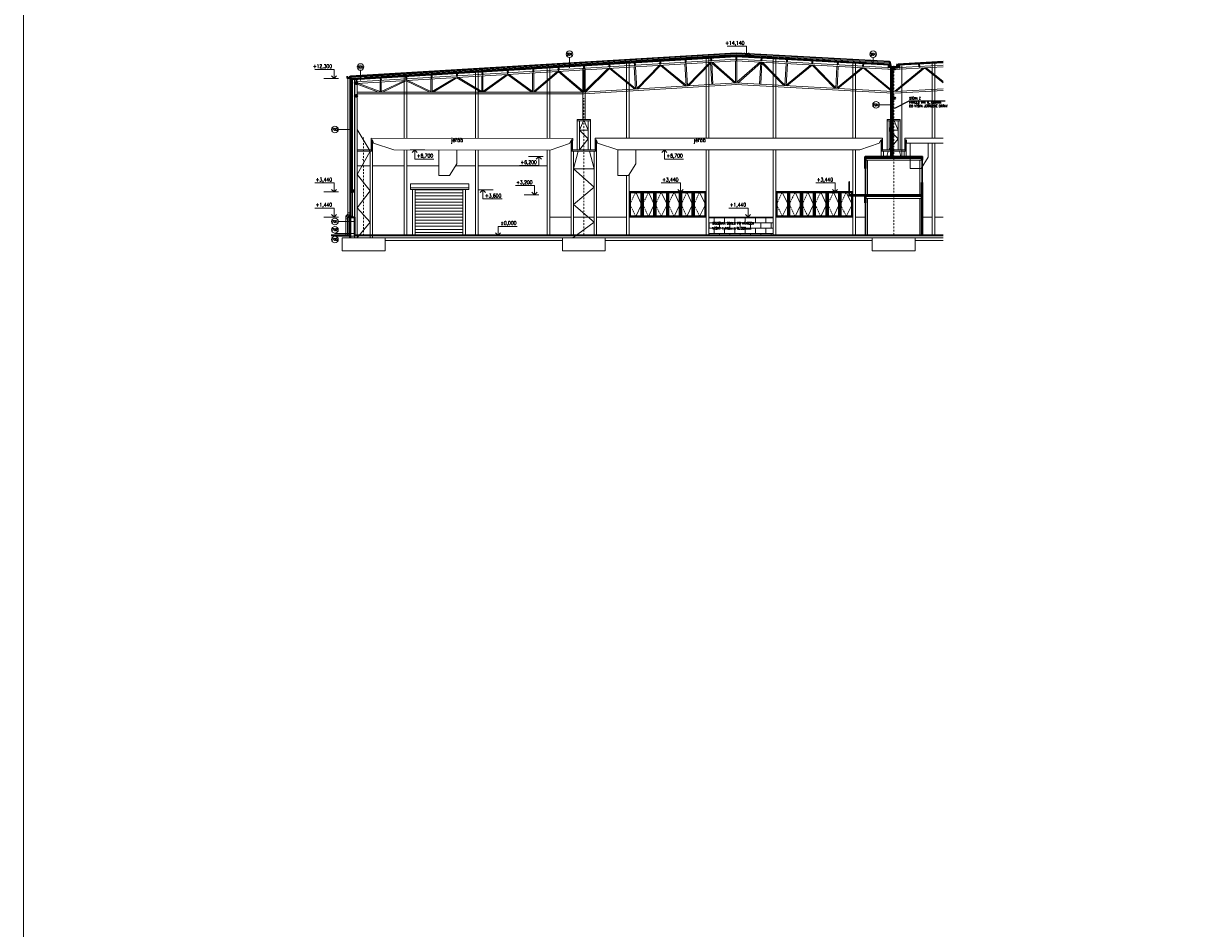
# Model space of a CAD drawing. Header units: millimetres. Extents: x -485339 to 286898, y -1189934 to 1602269.
# Tile 1 of 230: x -480994 to -389136, y -1051100 to -980003. Entities that reach past the tile are written whole.
import ezdxf
from ezdxf import colors
from ezdxf.entities.mleader import LeaderData, LeaderLine
from ezdxf.enums import TextEntityAlignment as Align
from ezdxf.math import Vec2, Vec3

# ---------------------------------------------------------------- set-up
doc = ezdxf.new("R2010")
doc.units = ezdxf.units.MM
doc.header["$LTSCALE"] = 10
doc.linetypes.add('DASHDOT', pattern=[25.4, 12.7, -6.35, 0, -6.35])
doc.linetypes.add('ČÁRKOVANÁ', pattern=[19.05, 12.7, -6.35])
doc.layers.get('Defpoints').update_dxf_attribs({"lineweight": 0})
for name, color, linetype, lineweight in [('N_dveře', 10, 'Continuous', 18), ('N_okna', 10, 'Continuous', 18), ('N_okna_konst_prof', 10, 'Continuous', 18), ('N_popis', 10, 'Continuous', 18), ('N_čáry_obrys', 10, 'Continuous', 35), ('N_čáry_obv.plášt', 212, 'Continuous', 18), ('N_čáry_obv.plášt_obrys', 212, 'Continuous', 35), ('N_čáry_plné', 10, 'Continuous', 18), ('N_čáry_pod', 10, 'ČÁRKOVANÁ', 18), ('N_šrary', 10, 'Continuous', 18), ('St__otvory_dveře', 40, 'Continuous', 18), ('St_kóty_výškové', 132, 'Continuous', 18), ('St_otvory_okna', 40, 'Continuous', 18), ('St_sloupy_opláštění_pohled', 25, 'ČÁRKOVANÁ', 18), ('St_čáry_obrys', 5, 'Continuous', 35), ('St_čáry_plné', 250, 'Continuous', 18), ('St_šrafy', 250, 'Continuous', 18)]:
    doc.layers.add(name, color=color, linetype=linetype, lineweight=lineweight)
doc.styles.add('ROMANS', font='romans.shx', dxfattribs={"width": 0.8})
doc.styles.get("Standard").update_dxf_attribs({"font": 'simplex.shx', "width": 0.8})
doc.linetypes.add('IZOLACE', pattern='A,0.0001,-0.1,[134,ltypeshp.shx,S=0.1,R=0,X=-0.1,Y=0],-0.2,[134,ltypeshp.shx,S=0.1,R=180,X=0.1,Y=0],-0.1', length=0.4001)
doc.linetypes.add('ZIGZAG', pattern='A,0.00254,-5.08,[131,ltypeshp.shx,S=5.08,R=0,X=-5.08,Y=0],-10.16,[131,ltypeshp.shx,S=5.08,R=180,X=5.08,Y=0],-5.08', length=20.32254)

# ---------------------------------------------------------------- blocks, each defined once
blk = doc.blocks.new('G$C17CABAA1')
at = {"layer": 'St_čáry_obrys'}
for points in [[(-45, 0), (45, 0)], [(0, 0), (0, -180)], [(-45, -180), (45, -180)]]:
    blk.add_lwpolyline(points, dxfattribs=at)
blk = doc.blocks.new('G$C14EDF750')
at = {"layer": 'St_čáry_plné'}
for points in [[(-69, 13085), (-69, 9110)], [(-69, 13085), (-69, 9110)], [(-69, 13085), (-69, 9110)], [(101, 13085), (101, 9110)], [(101, 13085), (101, 9110)], [(101, 13085), (101, 9110)], [(-519, 9110), (-519, 6710)], [(511, 9110), (-519, 9110)], [(511, 9010), (-519, 9010)], [(-349, 9010), (-349, 6710)], [(-349, 8265), (-32, 9010)], [(349, 8265), (32, 9010)], [(341, 9010), (341, 6710)], [(511, 9110), (511, 6710)], [(-349, 6710), (341, 7588), (-349, 8265), (341, 8265)], [(985, 6710), (-985, 6710)], [(985, 6610), (-985, 6610)], [(-852, -200), (815, 1030), (-815, 2441), (815, 3780), (-815, 5235), (815, 5235), (443, 6610)], [(815, 5235), (-815, 5235), (-443, 6610)]]:
    blk.add_lwpolyline(points, dxfattribs=at)
at = {"layer": 'St_šrafy', "linetype": 'DASHDOT'}
blk.add_lwpolyline([(0, 0), (0, 61), (0, 10767)], dxfattribs=at)
at = {"layer": 'St_šrafy'}
for points in [[(-985, 0), (-985, 61), (-985, 6710)], [(-815, 0), (-815, 61), (-815, 6610)], [(815, 0), (815, 61), (815, 6610)], [(985, 0), (985, 61), (985, 6710)]]:
    blk.add_lwpolyline(points, dxfattribs=at)
blk = doc.blocks.new('G$CB422E4FE')
at = {"layer": 'St_čáry_obrys'}
for points in [[(50, 0), (-50, 0)], [(0, -750), (0, 0)], [(50, -750), (-50, -750)]]:
    blk.add_lwpolyline(points, dxfattribs=at)
blk = doc.blocks.new('G$C72A7297D')
at = {"layer": 'N_dveře'}
h = blk.add_hatch(dxfattribs=at)
h.set_pattern_fill('ANSI31', color=256, scale=75, angle=135)
h.set_pattern_definition([(180, (247650, 972638.54), (-3e-14, -238.125), [])])
h.paths.add_polyline_path([(3950, 3600), (200, 3600), (200, 0), (3950, 0)])
blk.add_line((-150, 3750), (4425, 3750), dxfattribs=at)
at = {"layer": 'N_dveře', "linetype": 'Continuous'}
blk.add_line((-150, 3600), (4425, 3600), dxfattribs=at)
at = {"layer": 'N_dveře'}
for points in [[(4425, 3600), (4425, 4050), (-150, 4050)], [(-150, 3600), (-150, 4050)], [(0, 0), (0, 3600)], [(4150, 3600), (4150, 0)]]:
    blk.add_lwpolyline(points, dxfattribs=at)
blk.add_lwpolyline([(200, 0), (3950, 0), (3950, 3600), (200, 3600)], close=True, dxfattribs=at)
blk = doc.blocks.new('G$C93397BA7')
at = {"layer": 'N_okna'}
for p, q in [((1005, 0), (0, 0)), ((0, 0), (0, -2000)), ((2010, 0), (1005, 0)), ((1005, 0), (1005, -2000)), ((1005, -2000), (1005, 0)), ((3015, 0), (2010, 0)), ((2010, 0), (2010, -2000)), ((2010, -2000), (2010, 0)), ((4020, 0), (3015, 0)), ((3015, 0), (3015, -2000)), ((3015, -2000), (3015, 0)), ((5025, 0), (4020, 0)), ((4020, 0), (4020, -2000)), ((4020, -2000), (4020, 0)), ((6030, 0), (5025, 0)), ((5025, 0), (5025, -2000)), ((5025, -2000), (5025, 0)), ((6030, -2000), (6030, 0)), ((502.5, -50), (50.25, -1000)), ((954.75, -50), (50.25, -50)), ((50.25, -50), (50.25, -1950)), ((904.5, -100), (100.5, -100)), ((100.5, -100), (100.5, -1900)), ((904.5, -1900), (904.5, -100)), ((954.75, -1950), (954.75, -50)), ((1507.5, -50), (1055.25, -1000)), ((1959.75, -50), (1055.25, -50)), ((1055.25, -50), (1055.25, -1950)), ((1909.5, -100), (1105.5, -100)), ((1105.5, -100), (1105.5, -1900)), ((1909.5, -1900), (1909.5, -100)), ((1959.75, -1950), (1959.75, -50)), ((2512.5, -50), (2060.25, -1000)), ((2964.75, -50), (2060.25, -50)), ((2060.25, -50), (2060.25, -1950)), ((2914.5, -100), (2110.5, -100)), ((2110.5, -100), (2110.5, -1900)), ((2914.5, -1900), (2914.5, -100)), ((2964.75, -1950), (2964.75, -50)), ((3517.5, -50), (3065.25, -1000)), ((3969.75, -50), (3065.25, -50)), ((3065.25, -50), (3065.25, -1950)), ((3919.5, -100), (3115.5, -100)), ((3115.5, -100), (3115.5, -1900)), ((3919.5, -1900), (3919.5, -100)), ((3969.75, -1950), (3969.75, -50)), ((4522.5, -50), (4070.25, -1000)), ((4974.75, -50), (4070.25, -50)), ((4070.25, -50), (4070.25, -1950)), ((4924.5, -100), (4120.5, -100)), ((4120.5, -100), (4120.5, -1900)), ((4924.5, -1900), (4924.5, -100)), ((4974.75, -1950), (4974.75, -50)), ((5527.5, -50), (5075.25, -1000)), ((5979.75, -50), (5075.25, -50)), ((5075.25, -50), (5075.25, -1950)), ((5929.5, -100), (5125.5, -100)), ((5125.5, -100), (5125.5, -1900)), ((5929.5, -1900), (5929.5, -100)), ((5979.75, -1950), (5979.75, -50)), ((50.25, -1000), (502.5, -1950)), ((1055.25, -1000), (1507.5, -1950)), ((2060.25, -1000), (2512.5, -1950)), ((3065.25, -1000), (3517.5, -1950)), ((4070.25, -1000), (4522.5, -1950)), ((5075.25, -1000), (5527.5, -1950)), ((0, -2000), (1005, -2000)), ((50.25, -1950), (954.75, -1950)), ((100.5, -1900), (904.5, -1900)), ((1005, -2000), (2010, -2000)), ((1055.25, -1950), (1959.75, -1950)), ((1105.5, -1900), (1909.5, -1900)), ((2010, -2000), (3015, -2000)), ((2060.25, -1950), (2964.75, -1950)), ((2110.5, -1900), (2914.5, -1900)), ((3015, -2000), (4020, -2000)), ((3065.25, -1950), (3969.75, -1950)), ((3115.5, -1900), (3919.5, -1900)), ((4020, -2000), (5025, -2000)), ((4070.25, -1950), (4974.75, -1950)), ((4120.5, -1900), (4924.5, -1900)), ((5025, -2000), (6030, -2000)), ((5075.25, -1950), (5979.75, -1950)), ((5125.5, -1900), (5929.5, -1900))]:
    blk.add_line(p, q, dxfattribs=at)
at = {"layer": 'N_okna', "linetype": 'ČÁRKOVANÁ'}
for p, q in [((502.5, -50), (954.75, -1000)), ((1507.5, -50), (1959.75, -1000)), ((2512.5, -50), (2964.75, -1000)), ((3517.5, -50), (3969.75, -1000)), ((4522.5, -50), (4974.75, -1000)), ((5527.5, -50), (5979.75, -1000)), ((954.75, -1000), (502.5, -1950)), ((1959.75, -1000), (1507.5, -1950)), ((2964.75, -1000), (2512.5, -1950)), ((3969.75, -1000), (3517.5, -1950)), ((4974.75, -1000), (4522.5, -1950)), ((5979.75, -1000), (5527.5, -1950))]:
    blk.add_line(p, q, dxfattribs=at)
blk = doc.blocks.new('*U7323')
at = {"color": 0, "linetype": 'ByBlock', "lineweight": -2}
blk.add_line((3, 0), (-7, 0), dxfattribs=at)
for points in [[(0, 0), (0, 6.12), (0, 6.12), (-13, 6.12)], [(1.75, 1.75), (0, 0), (-1.75, 1.75)]]:
    blk.add_lwpolyline(points, dxfattribs=at)
at = {"color": 0, "linetype": 'ByBlock', "lineweight": -2, "style": 'ROMANS', "width": 0.8}
for tag, p in [('VYSKA', (-3.45, 9.63)), ('POPIS_001', (-12.5, 5.12))]:
    blk.add_attdef(tag, text='', height=2.5, dxfattribs=at).set_placement(p, align=Align.TOP_RIGHT)
blk = doc.blocks.new('*U7322')
at = {"color": 0, "linetype": 'ByBlock', "lineweight": -2}
blk.add_line((3, 0), (-7, 0), dxfattribs=at)
for points in [[(0, 0), (0, -6.12), (0, -6.12), (-13, -6.12)], [(1.75, -1.75), (0, 0), (-1.75, -1.75)]]:
    blk.add_lwpolyline(points, dxfattribs=at)
at = {"color": 0, "linetype": 'ByBlock', "lineweight": -2, "style": 'ROMANS', "width": 0.8}
for tag, p in [('POPIS_001', (-12.5, -7.13)), ('VYSKA', (-3.45, -2.62))]:
    blk.add_attdef(tag, text='', height=2.5, dxfattribs=at).set_placement(p, align=Align.TOP_RIGHT)
blk = doc.blocks.new('*U7324')
at = {"color": 0, "linetype": 'ByBlock', "lineweight": -2}
blk.add_line((-3, 0), (7, 0), dxfattribs=at)
for points in [[(-1.75, 1.75), (0, 0), (1.75, 1.75)], [(0, 0), (0, 6.12), (0, 6.12), (13, 6.12)]]:
    blk.add_lwpolyline(points, dxfattribs=at)
at = {"color": 0, "linetype": 'ByBlock', "lineweight": -2, "style": 'ROMANS', "width": 0.8}
blk.add_attdef('VYSKA', text='', height=2.5, dxfattribs=at).set_placement((12.5, 9.62), align=Align.TOP_RIGHT)
blk.add_attdef('POPIS_001', text='', height=2.5, dxfattribs=at).set_placement((12.5, 5.12), align=Align.TOP_LEFT)
blk = doc.blocks.new('G$C395F6FAC')
at = {"layer": 'N_okna'}
for points in [[(0, 0), (50, 0), (50, 2000), (0, 2000)], [(0, 1950), (50, 1950), (50, 2000), (0, 2000)], [(0, 0), (50, 0), (50, 50), (0, 50)], [(0, 0), (50, 0), (50, 0), (0, 0)]]:
    blk.add_lwpolyline(points, close=True, dxfattribs=at)
blk = doc.blocks.new('*U7326')
at = {"color": 0, "linetype": 'ByBlock', "lineweight": -2}
blk.add_line((3, 0), (-7, 0), dxfattribs=at)
for points in [[(0, 0), (0, -6.12), (0, -6.12), (-13, -6.12)], [(1.75, -1.75), (0, 0), (-1.75, -1.75)]]:
    blk.add_lwpolyline(points, dxfattribs=at)
at = {"color": 0, "linetype": 'ByBlock', "lineweight": -2, "style": 'ROMANS', "width": 0.8}
for tag, p in [('POPIS_001', (-12.5, -7.12)), ('VYSKA', (-3.45, -2.62))]:
    blk.add_attdef(tag, text='', height=2.5, dxfattribs=at).set_placement(p, align=Align.TOP_RIGHT)
blk = doc.blocks.new('G$C5DD37094')
at = {"layer": 'St__otvory_dveře'}
for points in [[(-190, 3200), (-190, 5250)], [(-140, 3200), (-140, 5250)], [(-190, 0), (-190, 2550)], [(-140, 0), (-140, 2550)]]:
    blk.add_lwpolyline(points, dxfattribs=at)
at = {"layer": 'St_otvory_okna'}
for points in [[(4260, 4150), (4310, 4150), (4310, 5900), (4260, 5900)], [(4260, 5900), (4310, 5900), (4310, 5900), (4260, 5900)], [(4260, 5900), (4310, 5900), (4310, 5850), (4260, 5850)], [(4260, 4200), (4310, 4200), (4310, 4150), (4260, 4150)]]:
    blk.add_lwpolyline(points, close=True, dxfattribs=at)
at = {"layer": 'St_sloupy_opláštění_pohled', "linetype": 'Continuous'}
for points in [[(0, 3200), (0, 5900)], [(4120, 3200), (4120, 5900)], [(0, 0), (0, 2900)], [(4120, 0), (4120, 2900)]]:
    blk.add_lwpolyline(points, dxfattribs=at)
at = {"layer": 'St_čáry_obrys'}
for points in [[(-190, 5250), (-190, 6200)], [(-190, 6200), (4310, 6200)], [(-140, 5250), (-140, 6100)], [(-140, 6100), (4260, 6100)], [(4260, 5900), (4260, 6100)], [(4260, 5900), (4310, 5900)], [(4310, 5900), (4310, 6200)], [(-190, 5250), (-140, 5250)], [(4260, 3200), (4260, 4150)], [(4260, 4150), (4310, 4150)], [(4310, 0), (4310, 4150)], [(-1390, 3200), (4260, 3200)], [(-1390, 3200), (-1390, 3100)], [(-190, 3100), (-1390, 3100)], [(-190, 2550), (-190, 3100)], [(-140, 2550), (-140, 3100)], [(-140, 3100), (4260, 3100)], [(4260, 0), (4260, 3100)], [(-140, 2550), (-190, 2550)]]:
    blk.add_lwpolyline(points, dxfattribs=at)
at = {"layer": 'St_čáry_plné'}
for points in [[(-140, 5900), (4310, 5900)], [(-1459, 4200), (-1459, 3103)], [(-1411, 4200), (-1411, 3103)], [(-1411, 3103), (-1459, 3103)], [(-1390, 3172), (-1411, 3172)], [(-1390, 3132), (-1411, 3132)], [(-140, 3200), (-190, 3200)], [(-140, 3100), (-190, 3100)], [(-140, 2900), (4260, 2900)], [(4260, 3200), (4310, 3200)], [(4260, 3100), (4310, 3100)]]:
    blk.add_lwpolyline(points, dxfattribs=at)
for centre in [(-1435, 4200), (-1435, 3605)]:
    blk.add_circle(centre, 24, dxfattribs=at)
blk = doc.blocks.new('*U7330')
at = {"color": 0, "linetype": 'ByBlock', "lineweight": -2}
blk.add_line((-3, 0), (7, 0), dxfattribs=at)
for points in [[(-1.75, 1.75), (0, 0), (1.75, 1.75)], [(0, 0), (0, 6.12), (0, 6.12), (13, 6.12)]]:
    blk.add_lwpolyline(points, dxfattribs=at)
at = {"color": 0, "linetype": 'ByBlock', "lineweight": -2, "style": 'ROMANS', "width": 0.8}
blk.add_attdef('VYSKA', text='', height=2.5, dxfattribs=at).set_placement((12.5, 9.63), align=Align.TOP_RIGHT)
blk.add_attdef('POPIS_001', text='', height=2.5, dxfattribs=at).set_placement((12.5, 5.13), align=Align.TOP_LEFT)
blk = doc.blocks.new('*U7331')
at = {"color": 0, "linetype": 'ByBlock', "lineweight": -2}
blk.add_line((-3, 0), (7, 0), dxfattribs=at)
for points in [[(-1.75, -1.75), (0, 0), (1.75, -1.75)], [(0, 0), (0, -6.12), (0, -6.12), (13, -6.12)]]:
    blk.add_lwpolyline(points, dxfattribs=at)
at = {"color": 0, "linetype": 'ByBlock', "lineweight": -2, "style": 'ROMANS', "width": 0.8}
blk.add_attdef('VYSKA', text='', height=2.5, dxfattribs=at).set_placement((12.5, -2.62), align=Align.TOP_RIGHT)
blk.add_attdef('POPIS_001', text='', height=2.5, dxfattribs=at).set_placement((12.5, -7.12), align=Align.TOP_LEFT)

msp = doc.modelspace()

# ---------------------------------------------------------------- hatches: boundary and pattern name
at = {"layer": 'N_čáry_obv.plášt'}
h = msp.add_hatch(dxfattribs=at)
h.set_pattern_fill('HONEY', color=256, scale=20)
h.set_pattern_definition([(0, (0, -24016.95), (95.25, 54.992613), [63.5, -127]), (120, (0, -24016.95), (-95.2499998, 54.9926133), [63.5, -127]), (60, (0, -24016.95), (2e-07, 109.9852262), [-127, 63.5])])
h.paths.add_polyline_path([(-455272.8, -996855.5), (-455272.8, -996655.5), (-455272.8, -996355.5), (-455322.8, -996355.5), (-455372.8, -996355.5), (-455372.8, -996655.5), (-455372.8, -996855.5)])
at = {"layer": 'N_šrary'}
h = msp.add_hatch(dxfattribs=at)
h.set_pattern_fill('AR-B816', color=256, scale=2)
h.paths.add_polyline_path([(-422082.8, -996655.5), (-422082.8, -995215.5), (-423712.5, -995215.5), (-424060, -995215.5), (-424870.8, -995215.5), (-427152.8, -995215.5), (-427152.8, -995305.5), (-427152.8, -996655.5)])
h.paths.add_polyline_path([(-426912, -995532), (-423448.3, -995532), (-423448.3, -995836.3), (-426912, -995836.3)], flags=24)
h.paths.add_polyline_path([(-426912, -995923.5), (-423715.7, -995923.5), (-423715.7, -996279.2), (-426912, -996279.2)], flags=24)

# ---------------------------------------------------------------- linework, layer by layer
at = {"layer": 'Defpoints'}
msp.add_lwpolyline([(-480994, -929890.9), (286897.8, -929890.9), (286897.8, -1189933.9), (-480994, -1189933.9)], close=True, dxfattribs=at)
at = {"layer": 'N_okna'}
msp.add_lwpolyline([(-434299.5, -989945.5), (-434299.5, -989945.5)], dxfattribs=at)
at = {"layer": 'N_okna_konst_prof', "lineweight": 35}
msp.add_lwpolyline([(-455182.8, -993215.5), (-454972.8, -993215.5), (-454972.8, -993115.5), (-455182.8, -993115.5)], close=True, dxfattribs=at)
at = {"layer": 'N_okna_konst_prof'}
for points in [[(-455182.8, -993115.5), (-454972.8, -993215.5)], [(-454972.8, -993115.5), (-455182.8, -993215.5)]]:
    msp.add_lwpolyline(points, dxfattribs=at)
at = {"layer": 'N_popis'}
for points in [[(-438088.6, -982688.4), (-438088.6, -983482.4)], [(-414240, -982688.4), (-414240, -983216.1)], [(-454515.3, -983687.5), (-454515.3, -984481.5)], [(-413748.8, -986406.9), (-412675.6, -986407)], [(-456255.6, -988329.9), (-455182.4, -988330)], [(-456255.6, -995565.6), (-454972.8, -995565.6)], [(-456515.5, -996475.5), (-456515.5, -996499.3), (-454972.8, -996499.3)], [(-456532.4, -996712.6), (-454972.8, -996712.6)]]:
    msp.add_lwpolyline(points, dxfattribs=at)
for centre in [(-438088.6, -982428.5), (-414240, -982428.5), (-454515.3, -983427.6), (-414008.7, -986406.9), (-456515.5, -988329.9), (-456515.5, -995565.6), (-456515.5, -996215.6), (-456515.5, -996972)]:
    msp.add_circle(centre, 259.9, dxfattribs=at)
at = {"layer": 'N_čáry_obrys'}
msp.add_line((-455372.8, -996655.5), (-455372.8, -995208.8), dxfattribs=at)
for points in [[(-412939.2, -982964.2), (-412837.5, -983402.9), (-412602.2, -983415.8), (-412366.9, -983402.9), (-412313.2, -983171.3)], [(-455338.9, -984149.8), (-455338.9, -984299.8), (-455538.9, -984299.8), (-455538.9, -984149.8)], [(-455302.8, -984122.8), (-455302.8, -984396.3)], [(-454182.8, -984329), (-455302.8, -984396.3)], [(-455186.8, -995177.9), (-455186.8, -995208.8), (-455398.7, -995208.8), (-455412.9, -995252.4), (-455390.8, -995239.4)]]:
    msp.add_lwpolyline(points, dxfattribs=at)
at = {"layer": 'N_čáry_obv.plášt', "linetype": 'IZOLACE', "ltscale": 10}
msp.add_line((-455322.8, -996355.5), (-455322.8, -995208.8), dxfattribs=at)
at = {"layer": 'N_čáry_obv.plášt', "linetype": 'ZIGZAG'}
for points in [[(-412747.2, -990455.5), (-412747.2, -983549.8)], [(-455242.8, -984392.7), (-455242.8, -993240.5)]]:
    msp.add_lwpolyline(points, dxfattribs=at)
at = {"layer": 'N_čáry_obv.plášt'}
msp.add_lwpolyline([(-455302.8, -993240.5), (-455302.8, -995208.8)], dxfattribs=at)
msp.add_lwpolyline([(-455272.8, -996855.5), (-455272.8, -996655.5), (-455272.8, -996355.5), (-455322.8, -996355.5), (-455372.8, -996355.5), (-455372.8, -996655.5), (-455372.8, -996855.5)], close=True, dxfattribs=at)
at = {"layer": 'N_čáry_obv.plášt_obrys', "ltscale": 10}
msp.add_line((-455302.8, -993240.5), (-455182.8, -993240.5), dxfattribs=at)
at = {"layer": 'N_čáry_obv.plášt_obrys'}
for points in [[(-412807.2, -990455.5), (-412807.2, -983474.7)], [(-412687.2, -990455.5), (-412687.2, -983481.3)]]:
    msp.add_lwpolyline(points, dxfattribs=at)
at = {"layer": 'N_čáry_obv.plášt_obrys', "lineweight": 18}
msp.add_lwpolyline([(-411987, -990455.5), (-411987, -983340.3)], dxfattribs=at)
at = {"layer": 'N_čáry_obv.plášt_obrys', "ltscale": 10}
for points in [[(-455302.8, -984376), (-455302.8, -993240.5)], [(-455182, -984389), (-455182.8, -993240.5)]]:
    msp.add_lwpolyline(points, dxfattribs=at)
at = {"layer": 'N_čáry_plné'}
for points in [[(-424995.3, -982310.9), (-455302.8, -984132.8)], [(-424995.3, -982371), (-455302.8, -984192.9)], [(-425000.9, -982510.9), (-412889.8, -983177.2)], [(-424993.5, -982311), (-412936.9, -982974.4)], [(-424993.2, -982371.1), (-412922.8, -983035.2)], [(-455506, -984299.8), (-455506, -994988.8), (-455670.9, -995151.3), (-455670.9, -996655.5)], [(-455356, -984299.8), (-455356, -995051.6), (-455520.9, -995214.1), (-455520.9, -996655.5)], [(-454182.8, -984379), (-455182.1, -984439.1)], [(-454182.8, -984379), (-454182.8, -984265.8)], [(-455670.9, -995151.3), (-455520.9, -995214.1)], [(-455520.9, -995347.7), (-455670.9, -995347.7)], [(-455566.1, -995048.1), (-455460.8, -995154.9)], [(-455506, -994869), (-455356, -994869)], [(-455506, -994988.8), (-455356, -995051.6)], [(-427152.8, -995215.5), (-422082.8, -995215.5)], [(-427152.8, -995305.5), (-427152.8, -996655.5)], [(-422082.8, -995215.5), (-422082.8, -996655.5)], [(-455372.8, -996355.5), (-455272.8, -996355.5)], [(-455372.8, -996655.5), (-455372.8, -996855.5)]]:
    msp.add_lwpolyline(points, dxfattribs=at)
at = {"layer": 'N_čáry_plné', "linetype": 'IZOLACE', "ltscale": 6}
for points in [[(-424995.3, -982341), (-455302.8, -984162.9)], [(-424993.4, -982341.1), (-412929.8, -983004.8)]]:
    msp.add_lwpolyline(points, dxfattribs=at)
at = {"layer": 'N_čáry_plné', "linetype": 'IZOLACE', "ltscale": 12}
for points in [[(-424995.3, -982441.2), (-455302.8, -984263)], [(-424992.9, -982441.3), (-412906.3, -983106.2)]]:
    msp.add_lwpolyline(points, dxfattribs=at)
at = {"layer": 'N_čáry_plné', "linetype": 'ČÁRKOVANÁ', "const_width": 10}
msp.add_lwpolyline([(-454182.8, -984265.8), (-455302.8, -984333.2)], dxfattribs=at)
at = {"layer": 'N_čáry_plné', "linetype": 'IZOLACE', "ltscale": 7}
msp.add_lwpolyline([(-454182.8, -984295.9), (-455302.8, -984363.2)], dxfattribs=at)
at = {"layer": 'N_čáry_pod', "const_width": 10}
for points in [[(-424995.9, -982300.9), (-455402.8, -984128.8)], [(-424993, -982301), (-412939.2, -982964.2)]]:
    msp.add_lwpolyline(points, dxfattribs=at)
at = {"layer": 'N_šrary'}
msp.add_lwpolyline([(-422082.8, -996655.5), (-422082.8, -995215.5), (-423712.5, -995215.5), (-424060, -995215.5), (-424870.8, -995215.5), (-427152.8, -995215.5), (-427152.8, -995305.5), (-427152.8, -996655.5)], close=True, dxfattribs=at)
at = {"layer": 'St_sloupy_opláštění_pohled', "linetype": 'Continuous'}
for points in [[(-427362.8, -982703.7), (-427362.8, -989017.2)], [(-427152.8, -982691.1), (-427152.8, -989017.2)], [(-422082.8, -982721.6), (-422082.8, -989017.2)], [(-421872.8, -982733.1), (-421872.8, -989017.2)], [(-445462.8, -983791.7), (-445462.8, -989017.2)], [(-445252.8, -983779.1), (-445252.8, -989017.2)], [(-439842.8, -983453.9), (-439842.8, -989017.2)], [(-439632.8, -983441.3), (-439632.8, -989017.2)], [(-433602.8, -983078.8), (-433602.8, -989017.2)], [(-433392.8, -983066.2), (-433392.8, -989017.2)], [(-415842.8, -983064.9), (-415842.8, -989017.2)], [(-415632.8, -983076.4), (-415632.8, -989017.2)], [(-409602.8, -983077.8), (-409602.8, -989017.2)], [(-409392.8, -983066.3), (-409392.8, -989017.2)], [(-454972.8, -984363.4), (-454972.8, -996655.5)], [(-451082.8, -984129.6), (-451082.8, -989017.2)], [(-450872.8, -984117), (-450872.8, -989017.2)], [(-451082.8, -989946.6), (-451082.8, -996655.5)], [(-450872.8, -989946.9), (-450872.8, -996655.5)], [(-445462.8, -989954), (-445462.8, -996655.5)], [(-445252.8, -989954.3), (-445252.8, -996655.5)], [(-439842.8, -989961.4), (-439842.8, -996655.5)], [(-439632.8, -989961.7), (-439632.8, -996655.5)], [(-427362.8, -989945.5), (-427362.8, -996652.8)], [(-427152.8, -989945.5), (-427152.8, -996652.8)], [(-422082.8, -989945.5), (-422082.8, -996652.8)], [(-421872.8, -989945.5), (-421872.8, -996652.8)], [(-415842.8, -989945.5), (-415842.8, -996652.8)], [(-415632.8, -989945.5), (-415632.8, -993455.5)], [(-409602.8, -989401.9), (-409602.8, -996652.8)], [(-409392.8, -989401.9), (-409392.8, -996652.8)], [(-433602.8, -991945.5), (-433602.8, -996655.5)], [(-433392.8, -991851.6), (-433392.8, -996655.5)], [(-415632.8, -993555.5), (-415632.8, -996652.8)]]:
    msp.add_lwpolyline(points, dxfattribs=at)
at = {"layer": 'St_čáry_obrys'}
for p, q in [((-455272.8, -995215.5), (-454972.8, -995215.5)), ((-454972.8, -995215.5), (-454972.8, -996655.5))]:
    msp.add_line(p, q, dxfattribs=at)
for points in [[(-424995.2, -982574.4), (-454904.5, -984372.3)], [(-424995.2, -982574.4), (-412947.8, -983237.2)], [(-412947.8, -983237.2), (-412893.9, -983469.9), (-412602.2, -983485.9), (-412310.6, -983469.9), (-412256.5, -983236.8)], [(-412910.6, -983176.1), (-412853.6, -983422), (-412602.2, -983435.9), (-412350.8, -983422), (-412293.7, -983175.8)], [(-408735.1, -983043.1), (-412256.5, -983236.8)], [(-455372.8, -996655.5), (-456805.2, -996655.5)], [(-408735.1, -996655.5), (-454972.8, -996655.5)]]:
    msp.add_lwpolyline(points, dxfattribs=at)
for centre in [(-412602.2, -983570.9), (-454862.8, -984687.7), (-454862.8, -985687.7), (-412602.2, -985870.9)]:
    msp.add_circle(centre, 85, dxfattribs=at)
at = {"layer": 'St_čáry_plné'}
msp.add_line((-455272.8, -996655.5), (-455272.8, -995215.5), dxfattribs=at)
for points in [[(-454872.7, -984600.8), (-424994.6, -982804.5)], [(-424995.3, -982511.3), (-454182.8, -984265.8)], [(-424995, -982624.5), (-454182.8, -984379)], [(-425044.6, -982804.4), (-425044.6, -982807.5)], [(-424995.3, -982511.3), (-412910.6, -983176.1)], [(-424995, -982624.5), (-412936.1, -983287.9)], [(-424994.6, -982804.5), (-412602.2, -983485.9), (-408735.1, -983273.2)], [(-424944.6, -982804.6), (-424948.9, -984680.4)], [(-454793.1, -984736.3), (-424994.2, -982944.7)], [(-440894.8, -985350.2), (-439064.8, -983790.7)], [(-440833.1, -985402.7), (-438948.4, -983796.6)], [(-438948.4, -983796.6), (-437063.7, -985402.7)], [(-438847.4, -983777.6), (-437002, -985350.2)], [(-437032.2, -983570.9), (-437032.2, -987545.5)], [(-437032.2, -983570.9), (-437032.2, -987545.5)], [(-437032.2, -983570.9), (-437032.2, -987545.5)], [(-437002, -983666.8), (-437002, -985402.7)], [(-436902, -985343.1), (-435066.6, -983550.3)], [(-436902, -983660.8), (-436902, -985399.1)], [(-436862.2, -983570.9), (-436862.2, -987545.5)], [(-436862.2, -983570.9), (-436862.2, -987545.5)], [(-436862.2, -983570.9), (-436862.2, -987545.5)], [(-436841, -985395.4), (-434944.7, -983543)], [(-434954.6, -983552.6), (-432964.1, -985162.3)], [(-434846.6, -983537.1), (-432908.4, -985104.5)], [(-433009.3, -983426.4), (-432905.1, -985158.5)], [(-432909.4, -983420.4), (-432805.3, -985152.5)], [(-431055.1, -983309.1), (-432807.6, -985114)], [(-430936.6, -983302), (-432729.3, -985148.2)], [(-430953.5, -983319.3), (-428971.3, -984922.2)], [(-430853.8, -983297), (-428915.6, -984864.4)], [(-429016.5, -983186.6), (-428912.3, -984918.7)], [(-428916.6, -983180.6), (-428812.5, -984912.7)], [(-427062.3, -983069), (-428814.8, -984873.9)], [(-427015.9, -983136.1), (-428736.5, -984908.1)], [(-427020.1, -983066.6), (-426915.9, -984798.7)], [(-426920.2, -983060.6), (-426816.1, -984792.7)], [(-426918.9, -983114.7), (-425105, -984689.8)], [(-426860.9, -983059), (-425048.8, -984632.6)], [(-425044.9, -982947.8), (-425048.9, -984686.4)], [(-424994.2, -982944.7), (-412602.2, -983626.2), (-408735.1, -983413.4)], [(-423127.6, -983049.4), (-424931.7, -984632.3)], [(-423069.4, -983104.7), (-424875.2, -984689.2)], [(-423068.3, -983050.6), (-423163.5, -984783.3)], [(-422968.5, -983056.1), (-423063.7, -984788.8)], [(-422972.3, -983125.6), (-421242.5, -984888.7)], [(-422926.3, -983058.3), (-421164.4, -984854.1)], [(-421071.4, -983160.3), (-421166.5, -984892.9)], [(-420971.5, -983165.8), (-421066.7, -984898.4)], [(-419133.6, -983266.7), (-421063.7, -984844.1)], [(-419015.5, -983273.5), (-421007.7, -984901.6)], [(-419033.8, -983288.4), (-417248.6, -985108.1)], [(-418932.3, -983277.7), (-417170.4, -985073.5)], [(-417077.4, -983379.4), (-417172.5, -985112.1)], [(-416977.5, -983384.9), (-417072.7, -985117.6)], [(-415139.6, -983486), (-417069.7, -985063.5)], [(-415021.8, -983493.1), (-417013.7, -985121)], [(-412768.5, -985354.2), (-415028.9, -983505.4)], [(-412687.2, -985317.3), (-414917.5, -983493.2)], [(-412522.7, -985317.3), (-410292.4, -983493.2)], [(-412441.4, -985354.2), (-410181, -983505.4)], [(-408735.1, -982980), (-412293.7, -983175.8)], [(-408735.1, -983093.2), (-412268.3, -983287.6)], [(-410188.1, -983493.1), (-408735.1, -984680.6)], [(-410070.3, -983486), (-408735.1, -984577.2)], [(-454972.8, -984571.7), (-454972.8, -996855.5)], [(-454947.8, -984571.7), (-454947.8, -996855.5)], [(-454777.8, -984687.7), (-454777.8, -996855.5)], [(-452973.2, -984483.6), (-452973.2, -984486.6)], [(-452973.2, -984626.9), (-452973.2, -985402.7)], [(-452873.2, -985358.5), (-451084, -984513.3)], [(-452873.2, -984620.9), (-452873.2, -985402.7)], [(-452779.5, -985402.7), (-450920.3, -984524.5)], [(-450920.3, -984524.5), (-449073.5, -985402.7)], [(-450794.2, -984495.9), (-448980.4, -985358.4)], [(-448980.4, -984386.8), (-448980.4, -985402.7)], [(-448880.4, -985356.1), (-447070.5, -984272)], [(-448880.4, -984380.8), (-448880.4, -985402.7)], [(-448802.6, -985402.7), (-446934, -984283.5)], [(-446934, -984283.5), (-445065.5, -985402.7)], [(-446822.4, -984257.1), (-444987.6, -985356.1)], [(-444987.6, -984146.9), (-444987.6, -985402.7)], [(-444887.6, -985353.3), (-443065.5, -984031.2)], [(-444887.6, -984140.9), (-444887.6, -985402.7)], [(-444819.5, -985402.7), (-442937, -984036.8)], [(-442937, -984036.8), (-441062.7, -985402.7)], [(-442828.5, -984017), (-440994.8, -985353.2)], [(-440994.8, -983906.8), (-440994.8, -985402.7)], [(-440894.8, -983900.8), (-440894.8, -985402.7)], [(-436962.8, -985402.7), (-424948.9, -984680.4)], [(-412687.2, -985358.6), (-425031.3, -984680.6)], [(-454777.8, -984778), (-453088.5, -985402.7)], [(-454777.8, -985402.7), (-436962.8, -985402.7)], [(-454777.8, -985522.7), (-436962.8, -985522.7)], [(-454678.6, -984729.4), (-452973.2, -985360.1)], [(-436962.8, -985522.9), (-424949.1, -984800.6)], [(-412687.2, -985478.8), (-425030.4, -984800.8)], [(-412522.7, -985358.6), (-408735.1, -985150.6)], [(-412522.7, -985478.8), (-408735.1, -985270.8)], [(-454777.8, -996855.5), (-453747.8, -995625), (-454777.8, -994497.1), (-453747.8, -993149), (-454777.8, -991872.2), (-453747.8, -990045.5), (-454777.8, -988332.4)], [(-413137.2, -987545.5), (-413137.2, -989945.5)], [(-412107, -987545.5), (-413137.2, -987545.5)], [(-412107, -987645.5), (-413137.2, -987645.5)], [(-412967.2, -987645.5), (-412967.2, -989945.5)], [(-412967.2, -988390.8), (-412649.7, -987645.5)], [(-412967.2, -989945.5), (-412277, -989067.3), (-412967.2, -988390.8), (-412277, -988390.8)], [(-412268.4, -988390.8), (-412586, -987645.5)], [(-412277, -987645.5), (-412277, -989945.5)], [(-412107, -987545.5), (-412107, -989945.5)], [(-453677.8, -989195.5), (-453677.8, -989945.5)], [(-453577.8, -989195.5), (-453577.8, -989945.5)], [(-437947.8, -989195.5), (-437947.8, -989945.5)], [(-437847.8, -989195.5), (-437847.8, -989945.5)], [(-436077.8, -989195.5), (-436077.8, -989945.5)], [(-435977.8, -989195.5), (-435977.8, -989945.5)], [(-413602.8, -989195.5), (-413602.8, -989945.5)], [(-413502.8, -989195.5), (-413502.8, -989945.5)], [(-408735.1, -989017.2), (-411733.5, -989017.2), (-411733.5, -989179.2), (-411615.8, -989179.2), (-411615.8, -989401.9), (-408735.1, -989401.9)], [(-411732.8, -989195.5), (-411732.8, -989945.5)], [(-411632.8, -989195.5), (-411632.8, -989945.5)], [(-453577.8, -989945.5), (-454777.8, -989945.5)], [(-453577.8, -990045.5), (-454777.8, -990045.5)], [(-453747.8, -990045.5), (-453747.8, -996855.5)], [(-453577.8, -989945.5), (-453577.8, -996855.5)], [(-448363.7, -989945.5), (-448363.7, -991945.5), (-447515.8, -991945.5), (-446951.3, -991044.7), (-446951.3, -989945.5)], [(-434299.5, -989945.5), (-434299.5, -991945.5), (-433451.7, -991945.5), (-432887.1, -991044.7), (-432887.1, -989945.5)], [(-411632.8, -989945.5), (-413602.8, -989945.5)], [(-411632.8, -990045.5), (-413602.8, -990045.5)], [(-413171.8, -990455.5), (-413060.9, -990045.5)], [(-412063.9, -990455.5), (-412174.8, -990045.5)], [(-411321.8, -989401.9), (-411321.8, -991401.9), (-410474, -991401.9), (-409909.4, -990501.1), (-409909.4, -989401.9)], [(-454362.4, -990694.5), (-454362.4, -990715.1), (-454362.4, -990694.5)], [(-439842.8, -991195.5), (-439842.8, -996655.5)], [(-455272.8, -995215.5), (-455272.8, -996855.5)], [(-454972.8, -995215.5), (-454972.8, -996855.5)], [(-439632.8, -995215.5), (-437947.8, -995215.5)], [(-437777.8, -995215.5), (-436147.8, -995215.5)], [(-435977.8, -995215.5), (-433602.8, -995215.5)], [(-433392.8, -995215.5), (-427362.8, -995215.5)], [(-421872.8, -995215.5), (-415842.8, -995215.5)], [(-415632.8, -995215.5), (-414867.8, -995215.5)], [(-410367.8, -995215.5), (-409602.8, -995215.5)], [(-409392.8, -995215.5), (-408735.1, -995215.5)], [(-408735.1, -996855.5), (-455947.8, -996855.5)], [(-438647.8, -997055.5), (-452577.8, -997055.5)], [(-414302.8, -997055.5), (-435277.8, -997055.5)], [(-408735.1, -997055.5), (-410932.8, -997055.5)], [(-452577.8, -997855.5), (-455947.8, -997855.5)], [(-435277.8, -997855.5), (-438647.8, -997855.5)], [(-410932.8, -997855.5), (-414302.8, -997855.5)]]:
    msp.add_lwpolyline(points, dxfattribs=at)
at = {"layer": 'St_čáry_plné', "linetype": 'ČÁRKOVANÁ', "const_width": 10}
for points in [[(-424995.3, -982511.3), (-454182.8, -984265.8)], [(-424995.3, -982511.3), (-412910.6, -983176.1)], [(-408735.1, -982980), (-412293.7, -983175.8)]]:
    msp.add_lwpolyline(points, dxfattribs=at)
at = {"layer": 'St_čáry_plné', "linetype": 'IZOLACE', "ltscale": 7}
for points in [[(-424993.5, -982541.2), (-454182.8, -984295.9)], [(-424997, -982541.2), (-412903.6, -983206.5)], [(-408735.1, -983010.1), (-412300.8, -983206.2)]]:
    msp.add_lwpolyline(points, dxfattribs=at)
at = {"layer": 'St_čáry_plné'}
for points in [[(-439609.2, -989961.7), (-438099.9, -989425.9), (-437947.8, -989195.5), (-437830.2, -989195.5), (-437830.2, -989033.4), (-453678.5, -989017.2), (-453678.5, -989179.2), (-453560.8, -989179.2), (-453478.2, -989410.1), (-451899.5, -989945.5)], [(-415281.8, -989945.5), (-413772.6, -989409.7), (-413620.5, -989179.2), (-413502.8, -989179.2), (-413502.8, -989017.2), (-436078.5, -989017.2), (-436078.5, -989179.2), (-435960.8, -989179.2), (-435878.2, -989410.1), (-434299.5, -989945.5)]]:
    msp.add_lwpolyline(points, close=True, dxfattribs=at)
at = {"layer": 'St_šrafy', "linetype": 'DASHDOT'}
for points in [[(-412617.8, -996655.5), (-412617.8, -996594.6), (-412617.8, -983343.9)], [(-412617.8, -996655.5), (-412617.8, -996594.6), (-412617.8, -985888.9)], [(-412617.8, -996655.5), (-412617.8, -996594.6), (-412617.8, -985888.9)], [(-454262.8, -996655.5), (-454262.8, -988967.7)]]:
    msp.add_lwpolyline(points, dxfattribs=at)
at = {"layer": 'St_šrafy'}
for points in [[(-413602.8, -990455.5), (-413602.8, -989945.5)], [(-413432.8, -990455.5), (-413432.8, -990045.5)], [(-411802.8, -990455.5), (-411802.8, -990045.5)], [(-411632.8, -990455.5), (-411632.8, -989945.5)], [(-453747.8, -991195.5), (-454777.8, -991195.5)], [(-451082.8, -991195.5), (-453577.8, -991195.5)], [(-453266.8, -991195.5), (-453577.8, -991195.5)], [(-448363.7, -991195.5), (-450872.8, -991195.5)], [(-445462.8, -991195.5), (-447045.8, -991195.5)], [(-439842.8, -991195.5), (-445252.8, -991195.5)], [(-455272.8, -995215.5), (-454972.8, -995215.5)], [(-455947.8, -996855.5), (-455947.8, -997855.5)], [(-452577.8, -996855.5), (-452577.8, -997855.5)], [(-438647.8, -996855.5), (-438647.8, -997855.5)], [(-435277.8, -996855.5), (-435277.8, -997855.5)], [(-414302.8, -996855.5), (-414302.8, -997855.5)], [(-410932.8, -996855.5), (-410932.8, -997855.5)]]:
    msp.add_lwpolyline(points, dxfattribs=at)

# ---------------------------------------------------------------- block references
at = {"layer": 'N_dveře'}
msp.add_blockref('G$C72A7297D', (-450422.8, -996655.5), dxfattribs=at)
at = {"layer": 'N_okna'}
msp.add_blockref('G$C395F6FAC', (-455182.8, -995215.5), dxfattribs=at)
at = {"layer": 'N_okna', "xscale": -1}
for p in [(-427362.8, -993215.5), (-415842.8, -993215.5)]:
    msp.add_blockref('G$C93397BA7', p, dxfattribs=at)
at = {"layer": 'St_kóty_výškové'}
ref = msp.add_blockref('*U7324', (-424184.5, -982511.3), dxfattribs=dict(at, xscale=-115.8301158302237, yscale=115.8301158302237, zscale=115.8301158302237))
ref.add_attrib('VYSKA', '+14,140', dxfattribs={"layer": '0', "color": 0, "linetype": 'ByBlock', "lineweight": -2, "height": 289.58, "style": 'ROMANS', "width": 0.8}).set_placement((-424341.6, -981396.4), align=Align.TOP_RIGHT)
ref = msp.add_blockref('*U7324', (-456588.5, -984334.1), dxfattribs=dict(at, xscale=-115.8301158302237, yscale=115.8301158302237, zscale=115.8301158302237))
ref.add_attrib('VYSKA', '+12,300', dxfattribs={"layer": '0', "color": 0, "linetype": 'ByBlock', "lineweight": -2, "height": 289.58, "style": 'ROMANS', "width": 0.8}).set_placement((-456745.6, -983219.2), align=Align.TOP_RIGHT)
ref = msp.add_blockref('*U7322', (-450253.2, -989945.5), dxfattribs=dict(at, xscale=-115.8301158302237, yscale=115.8301158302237, zscale=115.8301158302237))
ref.add_attrib('VYSKA', '+6,700', dxfattribs={"layer": '0', "color": 0, "linetype": 'ByBlock', "lineweight": -2, "height": 289.58, "style": 'ROMANS', "width": 0.8}).set_placement((-448805.4, -990249.5), align=Align.TOP_RIGHT)
ref = msp.add_blockref('*U7322', (-430638.4, -989945.5), dxfattribs=dict(at, xscale=-115.8301158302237, yscale=115.8301158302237, zscale=115.8301158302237))
ref.add_attrib('VYSKA', '+6,700', dxfattribs={"layer": '0', "color": 0, "linetype": 'ByBlock', "lineweight": -2, "height": 289.58, "style": 'ROMANS', "width": 0.8}).set_placement((-429190.6, -990249.5), align=Align.TOP_RIGHT)
ref = msp.add_blockref('*U7331', (-440504.8, -990455.5), dxfattribs=dict(at, xscale=-115.8301158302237, yscale=115.8301158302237, zscale=115.8301158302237))
ref.add_attrib('VYSKA', '+6,200', dxfattribs={"layer": '0', "color": 0, "linetype": 'ByBlock', "lineweight": -2, "height": 289.58, "style": 'ROMANS', "width": 0.8}).set_placement((-440662, -990759.5), align=Align.TOP_RIGHT)
ref = msp.add_blockref('*U7324', (-456588.5, -993240.5), dxfattribs=dict(at, xscale=-115.8301158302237, yscale=115.8301158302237, zscale=115.8301158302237))
ref.add_attrib('VYSKA', '+3,440', dxfattribs={"layer": '0', "color": 0, "linetype": 'ByBlock', "lineweight": -2, "height": 289.58, "style": 'ROMANS', "width": 0.8}).set_placement((-456745.6, -992125.6), align=Align.TOP_RIGHT)
ref = msp.add_blockref('*U7330', (-440837.6, -993455.5), dxfattribs=dict(at, xscale=-115.8301158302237, yscale=115.8301158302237, zscale=115.8301158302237))
ref.add_attrib('VYSKA', '+3,200', dxfattribs={"layer": '0', "color": 0, "linetype": 'ByBlock', "lineweight": -2, "height": 289.58, "style": 'ROMANS', "width": 0.8}).set_placement((-440994.7, -992340.6), align=Align.TOP_RIGHT)
ref = msp.add_blockref('*U7324', (-429370.1, -993240.5), dxfattribs=dict(at, xscale=-115.8301158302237, yscale=115.8301158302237, zscale=115.8301158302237))
ref.add_attrib('VYSKA', '+3,440', dxfattribs={"layer": '0', "color": 0, "linetype": 'ByBlock', "lineweight": -2, "height": 289.58, "style": 'ROMANS', "width": 0.8}).set_placement((-429527.3, -992125.6), align=Align.TOP_RIGHT)
ref = msp.add_blockref('*U7324', (-417224.6, -993240.5), dxfattribs=dict(at, xscale=-115.8301158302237, yscale=115.8301158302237, zscale=115.8301158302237))
ref.add_attrib('VYSKA', '+3,440', dxfattribs={"layer": '0', "color": 0, "linetype": 'ByBlock', "lineweight": -2, "height": 289.58, "style": 'ROMANS', "width": 0.8}).set_placement((-417381.8, -992125.6), align=Align.TOP_RIGHT)
ref = msp.add_blockref('*U7326', (-444895.3, -993080.5), dxfattribs=dict(at, xscale=-115.8301158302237, yscale=115.8301158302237, zscale=115.8301158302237))
ref.add_attrib('VYSKA', '+3,600', dxfattribs={"layer": '0', "color": 0, "linetype": 'ByBlock', "lineweight": -2, "height": 289.58, "style": 'ROMANS', "width": 0.8}).set_placement((-443447.5, -993384.5), align=Align.TOP_RIGHT)
ref = msp.add_blockref('*U7324', (-456588.5, -995215.5), dxfattribs=dict(at, xscale=-115.8301158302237, yscale=115.8301158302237, zscale=115.8301158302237))
ref.add_attrib('VYSKA', '+1,440', dxfattribs={"layer": '0', "color": 0, "linetype": 'ByBlock', "lineweight": -2, "height": 289.58, "style": 'ROMANS', "width": 0.8}).set_placement((-456745.6, -994100.6), align=Align.TOP_RIGHT)
ref = msp.add_blockref('*U7324', (-424060, -995215.5), dxfattribs=dict(at, xscale=-115.8301158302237, yscale=115.8301158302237, zscale=115.8301158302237))
ref.add_attrib('VYSKA', '+1,440', dxfattribs={"layer": '0', "color": 0, "linetype": 'ByBlock', "lineweight": -2, "height": 289.58, "style": 'ROMANS', "width": 0.8}).set_placement((-424217.1, -994100.6), align=Align.TOP_RIGHT)
ref = msp.add_blockref('*U7323', (-443705.8, -996655.5), dxfattribs=dict(at, xscale=-115.8301158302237, yscale=115.8301158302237, zscale=115.8301158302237))
ref.add_attrib('VYSKA', '%%P0,000', dxfattribs={"layer": '0', "color": 0, "linetype": 'ByBlock', "lineweight": -2, "height": 289.58, "style": 'ROMANS', "width": 0.8}).set_placement((-442258, -995540.6), align=Align.TOP_RIGHT)
at = {"layer": 'St_čáry_obrys'}
for p, rotation in [((-428977.2, -982863.9), 3.440080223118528), ((-426980.8, -982743.8), 3.440080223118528), ((-424995, -982624.5), 0.1456220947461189), ((-442952, -983703.9), 3.440080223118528), ((-440955.6, -983583.9), 3.440080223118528), ((-438959.2, -983463.9), 3.440080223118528), ((-436962.8, -983343.9), 3.440080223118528), ((-434966.4, -983223.9), 3.440080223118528), ((-432970, -983103.9), 3.440080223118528), ((-430973.6, -982983.9), 3.440080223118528), ((-412191.5, -983283), 3.440080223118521), ((-454838.6, -984418.5), 3.440080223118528), ((-452934, -984304), 3.440080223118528), ((-450937.6, -984184), 3.440080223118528), ((-448941.2, -984064), 3.440080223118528), ((-446944.8, -983943.9), 3.440080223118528), ((-444948.4, -983823.9), 3.440080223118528)]:
    msp.add_blockref('G$C17CABAA1', p, dxfattribs=dict(at, rotation=rotation))
at = {"layer": 'St_čáry_obrys', "xscale": -1}
for p, rotation in [((-423008.7, -982733.8), 356.5599197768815), ((-421011.7, -982843.6), 356.5599197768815), ((-419014.8, -982953.5), 356.5599197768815), ((-417017.8, -983063.3), 356.5599197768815), ((-415020.9, -983173.2), 356.5599197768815), ((-413023.9, -983283), 356.5599197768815), ((-410598.4, -983376), 183.1488360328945)]:
    msp.add_blockref('G$C17CABAA1', p, dxfattribs=dict(at, rotation=rotation))
at = {"layer": 'St_čáry_obrys'}
for p in [(-453627.8, -989195.5), (-437897.8, -989195.5), (-436027.8, -989195.5), (-413552.8, -989195.5), (-411682.8, -989195.5)]:
    msp.add_blockref('G$CB422E4FE', p, dxfattribs=at)
at = {"layer": 'St_čáry_plné'}
for name, p in [('G$C14EDF750', (-436962.8, -996655.5)), ('G$C5DD37094', (-414677.8, -996655.5))]:
    msp.add_blockref(name, p, dxfattribs=at)

# ---------------------------------------------------------------- texts
at = {"layer": 'N_popis', "width": 0.8}
for s, p in [('S04', (-438088.6, -982428.5)), ('S04', (-414240, -982428.5)), ('S05', (-454515.3, -983427.6)), ('F04', (-414008.7, -986406.9)), ('F03', (-456515.5, -988329.9)), ('F01', (-456515.5, -995565.6)), ('F02', (-456515.5, -996215.6)), ('F05', (-456515.5, -996972))]:
    msp.add_text(s, height=180, dxfattribs=at).set_placement(p, align=Align.MIDDLE_CENTER)
for s, p in [('DOZDÍVKA SOKLU PO VRATECH', (-426867, -995791.3)), ('VÝŠKY 1,440m A TL.300mm', (-426867, -996199.9))]:
    msp.add_text(s, height=180, dxfattribs=at).set_placement(p)
at = {"layer": 'St_čáry_plné', "width": 0.8}
for p in [(-447405, -989318.4), (-428341.4, -989318.4)]:
    msp.add_text('jeřáb', height=316.68, dxfattribs=at).set_placement(p)

# ---------------------------------------------------------------- leaders
at = {"layer": 'N_popis'}
ml = msp.add_multileader_mtext('Standard', dxfattribs=at)
ml.set_content('STĚNA Z\\PPANELŮ IPN TL.120mm\\PDO VÝŠKA JEŘÁBOVÉ DRÁHY ')
ml.set_leader_properties()
ml.build(insert=Vec2(0, 0))
ml.multileader.update_dxf_attribs({"text_left_attachment_type": 6, "text_right_attachment_type": 6, "arrow_head_size": 180})
ctx = ml.context
ctx.base_point, ctx.char_height, ctx.arrow_head_size, ctx.plane_origin = Vec3(-411400.9, -986087.1), 180, 180, Vec3(-410610.6, -985122.8)
ctx.left_attachment, ctx.right_attachment = 6, 6
notes = []
notes.append((ctx, [(0, (1, 1, 0), (-411408.9, -986087.1), (1, 0), 8, [(0, [(-412687.2, -986737.3)], 0, [])])]))
ctx.mtext.insert, ctx.mtext.flow_direction = Vec3(-411398.9, -985809.4), 5
for ctx, leaders in notes:
    for number, flags, end, landing, length, lines in leaders:
        leader = LeaderData()
        leader.index, (leader.has_last_leader_line, leader.has_dogleg_vector, leader.attachment_direction) = number, flags
        leader.last_leader_point, leader.dogleg_vector, leader.dogleg_length = Vec3(end), Vec3(landing), length
        for number, points, colour, breaks in lines:
            line = LeaderLine()
            line.index, line.vertices, line.color, line.breaks = number, Vec3.list(points), colors.encode_raw_color(colour), breaks
            leader.lines.append(line)
        ctx.leaders.append(leader)

doc.saveas('drawing.dxf')
